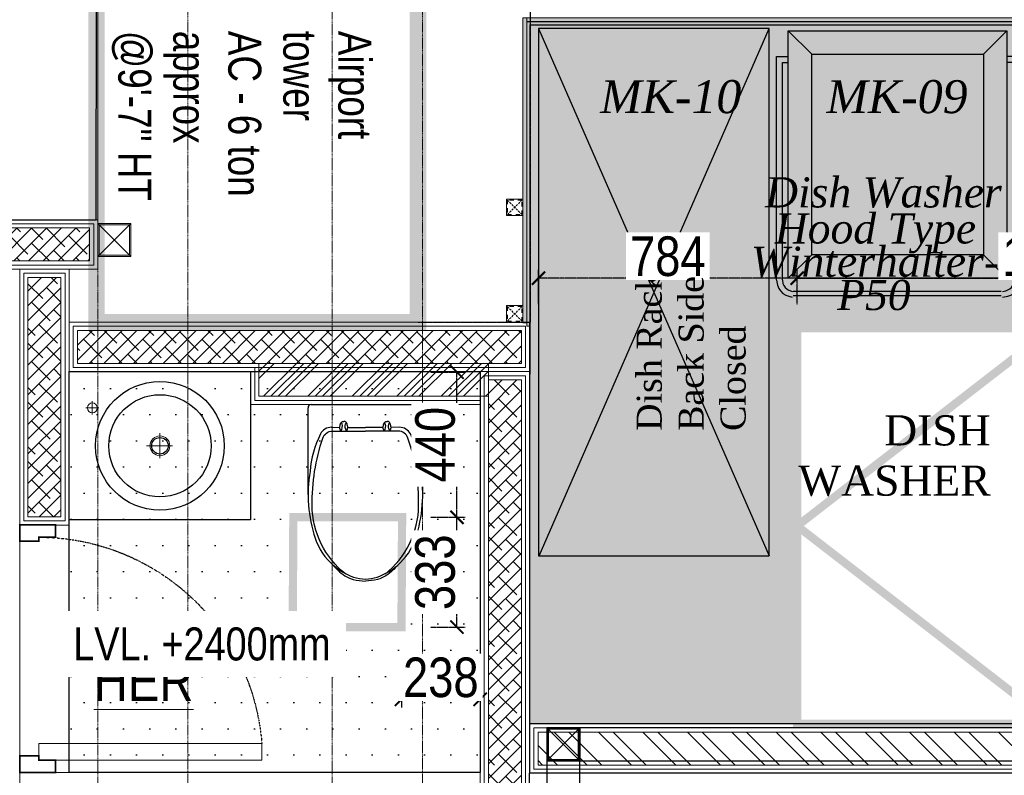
# Model space of a CAD drawing. Header units: millimetres. Extents: x -106827 to 92813, y -35754 to 7831.
# Tile 147 of 160: x -1181 to 1803, y -17756 to -15465. Entities that reach past the tile are written whole.
import ezdxf
from ezdxf.xclip import XClip

# ---------------------------------------------------------------- set-up
doc = ezdxf.new("R2010")
doc.units = ezdxf.units.MM
doc.header["$XCLIPFRAME"] = 2
doc.header["$PDMODE"] = 35
for name, pattern in [('General Arrangement Plan$0$( Hidden )', [0.375, 0.25, -0.125]), ('General Arrangement Plan$0$DASHED2', [0.375, 0.25, -0.125]), ('General Arrangement Plan$1$.5', [2, 0.5, -0.5, 0.5, -0.5]), ('General Arrangement Plan$1$CORES & SETBACK$0$HIDDEN', [0.375, 0.25, -0.125]), ('General Arrangement Plan$1$HIDDEN', [0.375, 0.25, -0.125]), ('HIDDEN', [0.375, 0.25, -0.125])]:
    doc.linetypes.add(name, pattern=pattern)
for name, color, linetype, lineweight in [('2020 HVAC TRAP DOOR', 155, 'HIDDEN', 15), ('General Arrangement Plan$0$TEXT', 7, 'Continuous', 5), ('General Arrangement Plan$1$01_WALL-INTERNAL', 250, 'Continuous', 13), ('General Arrangement Plan$1$A-HATCH', 15, 'Continuous', 0), ('General Arrangement Plan$1$A-WALL', 113, 'Continuous', 9), ('General Arrangement Plan$1$BEAM', 113, 'Continuous', 9), ('General Arrangement Plan$1$Finishes', 5, 'Continuous', 13), ('General Arrangement Plan$1$MEI- EXISTING WALLS', 1, 'Continuous', 15), ('General Arrangement Plan$1$PLASTER', 252, 'Continuous', 13), ('General Arrangement Plan$1$TILES', 104, 'Continuous', 9), ('General Arrangement Plan$1$TXT', 6, 'Continuous', 20), ('General Arrangement Plan$1$Wall Hatch', 8, 'Continuous', 0), ('General Arrangement Plan$1$WALL NEW', 6, 'Continuous', 13), ('TEXT', 7, 'Continuous', 5)]:
    doc.layers.add(name, color=color, linetype=linetype, lineweight=lineweight)
for name, color, linetype in [('A-ANNO-DIMS-30', 7, 'Continuous'), ('General Arrangement Plan$1$cad-block.com', 250, 'Continuous'), ('General Arrangement Plan$1$Equipment', 5, 'Continuous'), ('General Arrangement Plan$1$Equipment Name', 7, 'Continuous'), ('General Arrangement Plan$1$FRR140', 5, 'Continuous'), ('General Arrangement Plan$1$IDS-DOOR', 45, 'Continuous'), ('General Arrangement Plan$1$MEI-TEXT', 3, 'Continuous'), ('IFF-35 HEAVY', 100, 'Continuous'), ('M-HVAC-INSULATION', 7, 'Continuous')]:
    doc.layers.add(name, color=color, linetype=linetype)
doc.layers.add('General Arrangement Plan$1$MS', color=7, linetype='Continuous', lineweight=0, true_color=0x3c5977)
doc.styles.add('General Arrangement Plan$1$Standard', font='ARIALN.TTF')
doc.styles.add('General Arrangement Plan$1$style12', font='BOOKOSI.TTF')
doc.styles.add('General Arrangement Plan$1$TMH-TEXT', font='simplex.shx', dxfattribs={"width": 0.8})
doc.styles.get("Standard").update_dxf_attribs({"font": 'ARIALN.TTF'})
doc.dimstyles.new('TFS-Dim', dxfattribs={"dimtxt": 120, "dimasz": 40, "dimexe": 25, "dimexo": 25, "dimgap": 4.5, "dimtad": 1, "dimdec": 0, "dimzin": 0, "dimdsep": 46, "dimtxsty": 'Standard', "dimblk": 'ARCHTICK', "dimcen": 0.09, "dimdle": 2, "dimclrd": 256, "dimclre": 8, "dimadec": 0, "dimazin": 0, "dimtfac": 1, "dimtdec": 0, "dimtofl": 0, "dimtmove": 1, "dimatfit": 3, "dimfxl": 1, "dimtolj": 1, "dimtzin": 0, "dimlwd": -1, "dimlwe": -1, "dimarcsym": 0})
pattern_1 = [(45, (0, 0), (1e-12, 8.838834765), [6.25, -6.25]), (135, (4.4194, 4.4194), (-8.838834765, 1e-12), [6.25, -6.25])]
pattern_2 = [(172.5, (-726867.071, -969433.78), (-6.58963561, -7.03506592), [0, -7.6, 0, -8.5, 0, -8.125]), (142.5, (-726867.071, -969433.78), (-16.23489865, -3.72068755), [0, -4.1, 0, -6.85, 0, -2.625]), (102.5, (-726862.722, -969438.128), (-11.030161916, 10.990146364), [0, -2.5, 0, -9, 0, -11.75]), (92.5, (-726862.722, -969438.128), (-13.73131425, 7.52521082), [0, -1.25, 0, -5.9, 0, -6.75])]

# ---------------------------------------------------------------- blocks, each defined once
blk = doc.blocks.new('General Arrangement Plan$1$Waschtisch - Konsole LOOP 550x450 D390')
at = {"lineweight": 25}
for p, q in [((-550, -450), (-550, 0)), ((-550, 0), (0, 0)), ((0, 0), (0, -450)), ((0, -450), (-550, -450))]:
    blk.add_line(p, q, dxfattribs=at)
at = {"lineweight": 5}
for p, q in [((-499.4, -110), (-460.4, -110)), ((-480, -130.1), (-480, -90.2)), ((-275, -263), (-275, -187.1)), ((-315.5, -225), (-236.5, -225))]:
    blk.add_line(p, q, dxfattribs=at)
at = {"lineweight": 25}
for radius in [195, 155, 25]:
    blk.add_circle((-275, -225), radius, dxfattribs=at)
at = {"lineweight": 5}
for centre, radius in [((-480, -110), 15), ((-275, -225), 30)]:
    blk.add_circle(centre, radius, dxfattribs=at)
blk = doc.blocks.new('General Arrangement Plan$1$A$C08D46EED')
at = {"lineweight": 0}
for p, q in [((-523.2, 710.2), (-440.8, 609.6)), ((-1219.8, 140, 0), (-1137.4, 39.4))]:
    blk.add_line(p, q, dxfattribs=at)
at = {"linetype": 'Continuous', "lineweight": 0, "const_width": 6}
blk.add_lwpolyline([(-440.8, 609.6), (-523.2, 710.2), (-569.6, 672.2), (-525.3, 618), (-513.6, 627.5), (-475.6, 581.1)], close=True, dxfattribs=at)
blk.add_lwpolyline([(-440.8, 609.6), (-523.2, 710.2), (-569.6, 672.2), (-525.3, 618), (-513.6, 627.5), (-475.6, 581.1)], close=True, dxfattribs=at)
at = {"lineweight": 0}
blk.add_lwpolyline([(-513.6, 627.5), (-560.1, 589.5), (-46.4, -38), (0, 0)], close=True, dxfattribs=at)
blk.add_lwpolyline([(-513.6, 627.5), (-560.1, 589.5), (-46.4, -38), (0, 0)], close=True, dxfattribs=at)
at = {"linetype": 'Continuous', "lineweight": 0, "const_width": 6, "elevation": 0}
blk.add_lwpolyline([(-1138.2, 38.8), (-1220.6, 139.4), (-1174.1, 177.4), (-1129.8, 123.2), (-1141.4, 113.7), (-1103.4, 67.3)], close=True, dxfattribs=at)
blk.add_lwpolyline([(-1138.2, 38.8), (-1220.6, 139.4), (-1174.1, 177.4), (-1129.8, 123.2), (-1141.4, 113.7), (-1103.4, 67.3)], close=True, dxfattribs=at)
at = {"color": 8, "linetype": 'General Arrangement Plan$1$HIDDEN', "ltscale": 0.025}
blk.add_arc((-511.6, 632, 0), 815.6, 219.45, 304.7707, dxfattribs=at)
blk = doc.blocks.new('General Arrangement Plan$1$toilet 5_top view_cad-block.com')
at = {"color": 7}
for points in [[(-171.9, 0), (171.9, 0)], [(-181.9, -285.5), (-181.9, -10)], [(181.9, -285.5), (181.9, -10)], [(-107.8, -72.1), (-81.7, -72.5)], [(-78.1, -84.4), (-81.7, -72.5)], [(-59.2, -84.4), (-55.6, -72.5)], [(-55.6, -72.5), (0, -72.5)], [(55.6, -72.5), (0, -72.5)], [(59.2, -84.4), (55.6, -72.5)], [(78.1, -84.4), (81.7, -72.5)], [(107.8, -72.1), (81.7, -72.5)]]:
    blk.add_lwpolyline(points, dxfattribs=at)
for points in [[(-81.7, -72.5, 0.000902), (-79.1, -61.6, -0.347242), (-68.7, -53.4)], [(-78.1, -84.4, 0.244892), (-74.1, -60.9, 0.378206), (-78.1, -58.9, -0.178567)], [(-55.6, -72.5, -0.000902), (-58.2, -61.6, 0.347242), (-68.7, -53.4)], [(-59.2, -84.4, -0.244892), (-63.2, -60.9, -0.378206), (-59.3, -58.9, 0.178567)], [(55.6, -72.5, 0.000902), (58.2, -61.6, -0.347242), (68.7, -53.4)], [(59.2, -84.4, 0.244892), (63.2, -60.9, 0.378206), (59.3, -58.9, -0.178567)], [(81.7, -72.5, -0.000902), (79.1, -61.6, 0.347242), (68.7, -53.4)], [(78.1, -84.4, -0.244892), (74.1, -60.9, -0.378206), (78.1, -58.9, 0.178567)], [(-105.3, -72.1), (-107.8, -72.1, 0.290717), (-142.6, -93.4, 0.092282), (-175.7, -212, 0.123133), (-159.3, -424.5, 0.135146), (-101.5, -510.7, 0.083289)], [(-62.2, -538.4, -0.226694), (-169, -320.8, -0.083906), (-135, -106.2, -0.3229), (-104.6, -84.4), (0, -84.4)], [(62.2, -538.4, 0.226694), (169, -320.8, 0.083906), (135, -106.2, 0.3229), (104.6, -84.4), (0, -84.4)], [(101.5, -510.7, 0.135146), (159.3, -424.5, 0.123133), (175.7, -212, 0.092282), (142.6, -93.4, 0.290717), (107.8, -72.1)], [(-101.5, -510.7, 0.095376), (-37.4, -547.5, 0.083289), (0, -553.7, 0.083289), (37.4, -547.5, 0.095376), (101.5, -510.7, 0.123133)], [(-101.5, -510.7, 0.016905), (-87.4, -526.1, 0.130768), (-38.7, -554.9, 0.071655), (0, -560, 0.449001)], [(101.5, -510.7, -0.016905), (87.4, -526.1, -0.130768), (38.7, -554.9, -0.071655), (0, -560, -0.449001)]]:
    blk.add_lwpolyline(points, format="xyb", dxfattribs=at)
for centre, start, end in [((171.9, -10), 0, 90), ((-171.9, -10), 90, 180)]:
    blk.add_arc(centre, 10, start, end, dxfattribs=at)
blk = doc.blocks.new('*U277')
at = {"layer": 'General Arrangement Plan$1$A-HATCH', "lineweight": -2, "true_color": 0x939598}
h = blk.add_hatch(dxfattribs=at)
h.set_pattern_fill('ANSI32', color=252, scale=0.4)
h.set_pattern_definition([(45, (-520.4093, 0), (-2.694077, 2.694077), []), (45, (-518.6132, 0), (-2.694077, 2.694077), [])])
h.paths.add_polyline_path([(-346.02, 5), (-120.06, 5), (-120.06, 1), (-346.02, 1)])
at = {"layer": 'General Arrangement Plan$1$Finishes'}
blk.add_lwpolyline([(-347.02, 6), (-119.06, 6), (-119.06, 0), (-347.02, 0)], close=True, dxfattribs=at)
at = {"layer": 'General Arrangement Plan$1$WALL NEW'}
for points in [[(-346.52, 5.5), (-119.56, 5.5), (-119.56, 0.5), (-346.52, 0.5)], [(-346.02, 5), (-120.06, 5), (-120.06, 1), (-346.02, 1)]]:
    blk.add_lwpolyline(points, close=True, dxfattribs=at)
blk = doc.blocks.new('General Arrangement Plan$1$A$C0642dd72')
at = {"layer": 'General Arrangement Plan$1$MS', "ltscale": 10}
for p, q in [((2899.7, 11925.6), (2999.7, 12025.6)), ((2999.7, 11925.6), (2899.7, 12025.6)), ((4260.4, 10397), (4360.4, 10497)), ((4360.4, 10397), (4260.4, 10497))]:
    blk.add_line(p, q, dxfattribs=at)
for points in [[(2899.7, 11925.6), (2999.7, 11925.6), (2999.7, 12025.6), (2899.7, 12025.6)], [(2903.7, 11929.6), (2995.7, 11929.6), (2995.7, 12021.6), (2903.7, 12021.6)], [(4260.4, 10397), (4360.4, 10397), (4360.4, 10497), (4260.4, 10497)], [(4264.4, 10401), (4356.4, 10401), (4356.4, 10493), (4264.4, 10493)]]:
    blk.add_lwpolyline(points, close=True, dxfattribs=at)
blk = doc.blocks.new('*U201')
at = {"layer": 'General Arrangement Plan$1$TILES'}
h = blk.add_hatch(dxfattribs=at)
h.set_pattern_fill('ZIGZAG', color=256, scale=50, angle=45)
h.set_pattern_definition(pattern_1)
h.paths.add_polyline_path([(100018.5, -854001.2), (100018.5, -853991.2), (91188.8, -853991.2), (91188.8, -854001.2)])
blk.add_lwpolyline([(100018.5, -854001.2), (100018.5, -853991.2), (91188.8, -853991.2), (91188.8, -854001.2)], close=True, dxfattribs=at)
blk = doc.blocks.new('*U202')
at = {"layer": 'General Arrangement Plan$1$PLASTER'}
h = blk.add_hatch(dxfattribs=at)
h.set_pattern_fill('AR-SAND', color=256, scale=5, angle=90)
h.set_pattern_definition(pattern_2)
h.paths.add_polyline_path([(120539.6, -848202.3), (120539.6, -848190.3), (111689.8, -848190.3), (111689.8, -848202.3)])
blk.add_lwpolyline([(120539.6, -848202.3), (120539.6, -848190.3), (111689.8, -848190.3), (111689.8, -848202.3)], close=True, dxfattribs=at)
blk = doc.blocks.new('*U226')
at = {"layer": 'General Arrangement Plan$1$TILES'}
h = blk.add_hatch(dxfattribs=at)
h.set_pattern_fill('ZIGZAG', color=256, scale=50, angle=45)
h.set_pattern_definition(pattern_1)
h.paths.add_polyline_path([(99095.5, -853991.2), (99095.5, -854001.2), (100018.5, -854001.2), (100018.5, -853991.2)])
blk.add_lwpolyline([(100018.5, -854001.2), (100018.5, -853991.2), (99095.5, -853991.2), (99095.5, -854001.2)], close=True, dxfattribs=at)
blk = doc.blocks.new('*U208')
at = {"layer": 'General Arrangement Plan$1$PLASTER'}
h = blk.add_hatch(dxfattribs=at)
h.set_pattern_fill('AR-SAND', color=256, scale=5, angle=90)
h.set_pattern_definition(pattern_2)
h.paths.add_polyline_path([(120519.6, -848202.3), (120519.6, -848190.3), (119594.5, -848190.3), (119594.5, -848202.3)])
blk.add_lwpolyline([(120519.6, -848202.3), (120519.6, -848190.3), (119594.5, -848190.3), (119594.5, -848202.3)], close=True, dxfattribs=at)
blk = doc.blocks.new('General Arrangement Plan$1$A$C25013FFA')
at = {"layer": 'General Arrangement Plan$1$MS', "linetype": 'General Arrangement Plan$1$CORES & SETBACK$0$HIDDEN', "ltscale": 25}
for p, q in [((-9, 60), (35, 16)), ((35, 60), (-9, 16))]:
    blk.add_line(p, q, dxfattribs=at)
at = {"layer": 'General Arrangement Plan$1$MS', "ltscale": 25}
blk.add_lwpolyline([(-12, 13), (38, 13), (38, 63), (-12, 63)], close=True, dxfattribs=at)
blk.add_lwpolyline([(-12, 13), (38, 13), (38, 63), (-12, 63)], close=True, dxfattribs=at)
at = {"layer": 'General Arrangement Plan$1$MS', "linetype": 'General Arrangement Plan$1$.5', "ltscale": 25}
blk.add_lwpolyline([(-9, 16), (35, 16), (35, 60), (-9, 60)], close=True, dxfattribs=at)
blk = doc.blocks.new('General Arrangement Plan$0$A$C49c51ee7')
at = {"layer": 'General Arrangement Plan$1$Equipment'}
for points in [[(51.9, 808.3), (35.6, 805.3)], [(700, 805.3), (689.6, 808.3)], [(5.9, 781.6), (1.4, 771.2)], [(11.9, 789), (5.9, 781.6)], [(17.7, 796.4), (11.9, 789)], [(26.7, 802.4), (17.7, 796.4)], [(25.2, 778.6), (20.8, 772.7)], [(29.7, 783), (25.2, 778.6)], [(35.6, 805.3), (26.7, 802.4)], [(35.6, 786.1), (29.7, 783)], [(41.5, 789), (35.6, 786.1)], [(51.9, 790.5), (41.5, 789)], [(56.3, 803.8), (686.7, 803.8)], [(56.3, 790.5), (686.7, 790.5)], [(694.1, 789), (688.1, 790.5)], [(701.5, 786.1), (694.1, 789)], [(708.9, 802.4), (700, 805.3)], [(705.9, 783), (701.5, 786.1)], [(710.4, 778.6), (705.9, 783)], [(717.8, 796.4), (708.9, 802.4)], [(714.9, 772.7), (710.4, 778.6)], [(725.2, 789), (717.8, 796.4)], [(729.7, 781.6), (725.2, 789)], [(734.1, 771.2), (729.7, 781.6)], [(1.4, 771.2), (0, 762.3)], [(0, 754.9), (0, 78.6)], [(19.3, 766.7), (17.7, 759.3)], [(17.7, 754.9), (17.7, 96.4)], [(20.8, 772.7), (19.3, 766.7)], [(38.5, 750.4), (701.5, 750.4)], [(701.5, 750.4), (701.5, 0), (38.5, 0), (38.5, 750.4)], [(109.7, 679.3), (38.5, 750.4)], [(630.3, 679.3), (701.5, 750.4)], [(717.8, 766.7), (714.9, 772.7)], [(719.3, 756.4), (717.8, 766.7)], [(719.3, 754.9), (719.3, 96.4)], [(737.1, 756.4), (734.1, 771.2)], [(737.1, 754.9), (737.1, 78.6)], [(109.7, 679.3), (630.3, 679.3)], [(109.7, 71.2), (109.7, 679.3)], [(630.3, 679.3), (630.3, 71.2)], [(17.7, 96.4), (38.5, 96.4)], [(719.3, 96.4), (701.5, 96.4)], [(0, 78.6), (38.5, 78.6)], [(109.7, 71.2), (38.5, 0)], [(630.3, 71.2), (109.7, 71.2)], [(630.3, 71.2), (701.5, 0)], [(737.1, 78.6), (701.5, 78.6)]]:
    blk.add_lwpolyline(points, dxfattribs=at)
blk = doc.blocks.new('General Arrangement Plan')
at = {"layer": 'General Arrangement Plan$1$A-HATCH', "lineweight": -2, "true_color": 0x939598}
h = blk.add_hatch(dxfattribs=at)
h.set_pattern_fill('ANSI38', color=252, scale=10, angle=180)
h.paths.add_polyline_path([(74.3, 13036.2), (3075.4, 13036.2), (3075.4, 12936.2), (74.3, 12936.2)])
h = blk.add_hatch(dxfattribs=at)
h.set_pattern_fill('ANSI38', color=252, scale=10, angle=180)
h.paths.add_polyline_path([(2988.4, 12160.3), (2988.4, 12886.2), (2888.4, 12886.2), (2888.4, 12160.3)])
h = blk.add_hatch(dxfattribs=at)
h.set_pattern_fill('ANSI38', color=252, scale=10, angle=180)
h.paths.add_polyline_path([(4384, 12725.7), (3038.4, 12725.7), (3038.4, 12625.7), (4384, 12625.7)])
h = blk.add_hatch(dxfattribs=at)
h.set_pattern_fill('ANSI34', color=252, scale=5)
h.paths.add_polyline_path([(4284, 12625.7), (3588.4, 12625.7), (3588.4, 12525.7), (4284, 12525.7)])
h = blk.add_hatch(dxfattribs=at)
h.set_pattern_fill('ANSI38', color=252, scale=10, angle=180)
h.paths.add_polyline_path([(4384, 11260.3), (4384, 12575.7), (4284, 12575.7), (4284, 11260.3)])
at = {"layer": 'General Arrangement Plan$1$A-WALL', "lineweight": 25}
for p, q in [((3095.6, 13060.4), (3096.8, 14980.2)), ((47.5, 13064), (3095.6, 13060.4))]:
    blk.add_line(p, q, dxfattribs=at)
at = {"layer": 'General Arrangement Plan$1$BEAM', "linetype": 'General Arrangement Plan$0$( Hidden )', "ltscale": 11}
for points in [[(3373.3, 14050.1), (3373.2, 899.1), (3099.8, 899.1), (3099.8, 14050.1)], [(4084.2, 14050.1), (4084.2, 899.1), (3810.8, 899.1), (3810.8, 14050.1)]]:
    blk.add_lwpolyline(points, close=True, dxfattribs=at)
at = {"layer": 'General Arrangement Plan$1$Equipment'}
for p, q in [((4435.7, 13641.3), (5135.5, 12041.9)), ((4438.2, 12041.9), (5135.5, 13641.3))]:
    blk.add_line(p, q, dxfattribs=at)
blk.add_lwpolyline([(5135.5, 12041.9), (5135.5, 13641.3), (4435.7, 13641.3), (4435.7, 12041.9)], close=True, dxfattribs=at)
at = {"layer": 'General Arrangement Plan$1$Equipment', "color": 32, "ltscale": 0.2}
blk.add_lwpolyline([(4407.7, 10743.6), (10108.5, 10743.6), (10108.5, 11382.6), (4407.7, 11382.6)], close=True, dxfattribs=at)
at = {"layer": 'General Arrangement Plan$1$Finishes'}
for points in [[(49.3, 13061.2), (3100.4, 13061.2), (3100.4, 12911.2), (49.3, 12911.2)], [(3013.4, 12135.3), (3013.4, 12911.2), (2863.4, 12911.2), (2863.4, 12135.3)], [(4409, 12750.7), (3013.4, 12750.7), (3013.4, 12600.7), (4409, 12600.7)], [(4409, 11235.3), (4409, 12600.7), (4259, 12600.7), (4259, 11235.3)], [(4259, 11385.3), (2863.3, 11385.3), (2863.3, 11235.3), (4259, 11235.3)]]:
    blk.add_lwpolyline(points, close=True, dxfattribs=at)
blk.add_lwpolyline([(3563.4, 12600.7), (3563.4, 12500.7), (4259, 12500.7)], dxfattribs=at)
at = {"layer": 'General Arrangement Plan$1$FRR140', "color": 4, "linetype": 'General Arrangement Plan$0$DASHED2'}
blk.add_line((4410.7, 13882.8), (4410.7, 12750.7), dxfattribs=at)
blk.add_line((4410.7, 13882.8), (4410.7, 12750.7), dxfattribs=at)
at = {"layer": 'General Arrangement Plan$1$FRR140', "color": 4, "const_width": 50}
blk.add_lwpolyline([(3096.1, 13882.8), (3096.1, 12750.7), (4070.7, 12750.7), (4070.7, 13882.8)], close=True, dxfattribs=at)
at = {"layer": 'General Arrangement Plan$1$FRR140', "color": 4, "linetype": 'General Arrangement Plan$0$DASHED2'}
blk.add_lwpolyline([(4070.7, 12750.7), (4410.7, 12750.7)], dxfattribs=at)
blk.add_lwpolyline([(4070.7, 12750.7), (4410.7, 12750.7)], dxfattribs=at)
at = {"layer": 'General Arrangement Plan$1$MEI- EXISTING WALLS', "color": 252, "true_color": 0x939598}
blk.add_line((2863.4, 11380.1), (2863.4, 12600.7), dxfattribs=at)
at = {"layer": 'General Arrangement Plan$1$Wall Hatch'}
blk.add_lwpolyline([(48.7, 14982.1), (3100.4, 14982.1), (3100.4, 13061.2), (48.7, 13061.2)], close=True, dxfattribs=at)
at = {"layer": 'General Arrangement Plan$1$WALL NEW'}
for points in [[(61.8, 13048.7), (3087.9, 13048.7), (3087.9, 12923.7), (61.8, 12923.7)], [(74.3, 13036.2), (3075.4, 13036.2), (3075.4, 12936.2), (74.3, 12936.2)], [(3000.9, 12147.8), (3000.9, 12898.7), (2875.9, 12898.7), (2875.9, 12147.8)], [(2988.4, 12160.3), (2988.4, 12886.2), (2888.4, 12886.2), (2888.4, 12160.3)], [(4396.5, 12738.2), (3025.9, 12738.2), (3025.9, 12613.2), (4396.5, 12613.2)], [(4384, 12725.7), (3038.4, 12725.7), (3038.4, 12625.7), (4384, 12625.7)], [(4284, 12625.7), (3588.4, 12625.7), (3588.4, 12525.7), (4284, 12525.7)], [(4396.5, 11247.8), (4396.5, 12588.2), (4271.5, 12588.2), (4271.5, 11247.8)], [(4384, 11260.3), (4384, 12575.7), (4284, 12575.7), (4284, 11260.3)]]:
    blk.add_lwpolyline(points, close=True, dxfattribs=at)
blk.add_lwpolyline([(3575.9, 12613.2), (3575.9, 12513.2), (4259, 12513.2)], dxfattribs=at)
at = {"color": 7, "rotation": 180}
blk.add_blockref('General Arrangement Plan$0$A$C49c51ee7', (5894.3, 13634.3), dxfattribs=at)
at = {"layer": 'General Arrangement Plan$1$01_WALL-INTERNAL', "xscale": -25, "yscale": 25, "zscale": 25, "rotation": 180}
blk.add_blockref('*U277', (13084.9, 11532.6), dxfattribs=at)
at = {"layer": 'General Arrangement Plan$1$cad-block.com'}
blk.add_blockref('General Arrangement Plan$1$Waschtisch - Konsole LOOP 550x450 D390', (3563.4, 12600.7), dxfattribs=at)
at = {"layer": 'General Arrangement Plan$1$cad-block.com', "xscale": 0.9553454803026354, "yscale": 0.9553454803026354, "zscale": 0.9553454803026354}
blk.add_blockref('General Arrangement Plan$1$toilet 5_top view_cad-block.com', (3911.2, 12500.7), dxfattribs=at)
at = {"layer": 'General Arrangement Plan$1$IDS-DOOR', "color": 1, "xscale": -0.8330996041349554, "yscale": 0.8330996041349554, "zscale": 0.8330996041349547, "rotation": 129.3008264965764}
blk.add_blockref('General Arrangement Plan$1$A$C08D46EED', (3597.3, 11422.8), dxfattribs=at)
at = {"layer": 'General Arrangement Plan$1$MS', "ltscale": 10}
blk.add_blockref('General Arrangement Plan$1$A$C0642dd72', (200.7, 1023.9), dxfattribs=at)
at = {"layer": 'General Arrangement Plan$1$MS', "ltscale": 25, "rotation": 180}
for p in [(4376.7, 13136.7), (4376.7, 12813.7)]:
    blk.add_blockref('General Arrangement Plan$1$A$C25013FFA', p, dxfattribs=at)
at = {"layer": 'General Arrangement Plan$1$PLASTER', "rotation": 270}
blk.add_blockref('*U208', (852591.1, 133268.2), dxfattribs=at)
at = {"layer": 'General Arrangement Plan$1$PLASTER', "xscale": -1, "rotation": 180}
blk.add_blockref('*U202', (-107289.1, -834528.7), dxfattribs=at)
at = {"layer": 'General Arrangement Plan$1$TILES', "xscale": -1, "rotation": 90}
blk.add_blockref('*U226', (-849590.5, 112757.2), dxfattribs=at)
at = {"layer": 'General Arrangement Plan$1$TILES'}
blk.add_blockref('*U201', (-86778, 867652.9), dxfattribs=at)
at = {"layer": 'General Arrangement Plan$0$TEXT', "color": 1, "char_height": 100, "width": 54.555, "attachment_point": 7, "style": 'General Arrangement Plan$1$Standard'}
for s, insert in [('{\\fTimes New Roman|b0|i1|c0|p18;MK-10}', (4622.8, 13382.8)), ('{\\fTimes New Roman|b0|i1|c0|p18;MK-09}', (5308.6, 13382.8))]:
    blk.add_mtext(s, dxfattribs=dict(at, insert=insert))
at = {"layer": 'General Arrangement Plan$1$Equipment Name', "color": 0, "char_height": 91.44, "attachment_point": 3, "style": 'General Arrangement Plan$1$style12'}
for s, insert, width in [('{\\fTimes New Roman|b0|i1|c0|p18;Dish Washer}', (5840.1, 13189.8), 694.851), ('{\\fTimes New Roman|b0|i1|c0|p18;Hood Type}', (5762.2, 13080.5), 694.851), ('{\\fTimes New Roman|b0|i1|c0|p18;Winterhalter-}', (5831.7, 12979.6), 694.851), ('{\\fTimes New Roman|b0|i1|c0|p18;P50}', (5563.8, 12878.7), 694.851), ('DISH\\PWASHER', (5806.2, 12468.2), 680.851)]:
    blk.add_mtext(s, dxfattribs=dict(at, insert=insert, width=width))
at = {"layer": 'General Arrangement Plan$1$Equipment Name', "color": 0, "insert": (4733.4, 12420.8), "char_height": 76.2, "width": 657.861, "attachment_point": 1, "rotation": 90, "style": 'General Arrangement Plan$1$style12'}
blk.add_mtext('\\pxql;Dish Rack\\PBack Side Closed', dxfattribs=at)
at = {"layer": 'General Arrangement Plan$1$MEI-TEXT', "color": 4, "insert": (3142.1, 13633.9), "char_height": 100, "width": 2433.594, "attachment_point": 7, "rotation": 270, "style": 'General Arrangement Plan$1$TMH-TEXT'}
blk.add_mtext('{\\fArial|b0|i0|c0|p34;\\C5;Airport\\Ptower \\PAC - 6 ton \\Papprox\\P@9\'-7" HT}', dxfattribs=at)
at = {"layer": 'General Arrangement Plan$1$TXT', "insert": (3239, 11664), "char_height": 125, "width": 2265.161, "attachment_point": 5, "style": 'General Arrangement Plan$1$Standard'}
blk.add_mtext('{\\LHER }', dxfattribs=at)
blk = doc.blocks.new('A$C03659140')
at = {"ltscale": 10}
for p, q in [((4260.4, 10397), (4360.4, 10497)), ((4360.4, 10397), (4260.4, 10497))]:
    blk.add_line(p, q, dxfattribs=at)
at = {"color": 4, "ltscale": 10}
for points in [[(4260.4, 10397), (4360.4, 10397), (4360.4, 10497), (4260.4, 10497)], [(4264.4, 10401), (4356.4, 10401), (4356.4, 10493), (4264.4, 10493)]]:
    blk.add_lwpolyline(points, close=True, dxfattribs=at)
at = {"color": 3, "ltscale": 10}
for points in [[(4360.4, 10397), (5980.3, 10397), (5980.3, 10497), (4360.4, 10497)], [(4360.4, 5442.6), (4360.4, 10397), (4260.4, 10397), (4260.4, 5442.6)]]:
    blk.add_lwpolyline(points, close=True, dxfattribs=at)
blk = doc.blocks.new('_ArchTick')
at = {"color": 0, "linetype": 'ByBlock', "const_width": 0.15}
blk.add_lwpolyline([(-0.5, -0.5), (0.5, 0.5)], dxfattribs=at)
blk = doc.blocks.new('*D304')
at = {"layer": 'A-ANNO-DIMS-30', "color": 8, "linetype": 'HIDDEN'}
for p, q in [((1175.5, -16328.5), (1175.5, -16223.5)), ((2725.5, -16328.5), (2725.5, -16223.5))]:
    blk.add_line(p, q, dxfattribs=at)
at = {"layer": 'A-ANNO-DIMS-30', "linetype": 'HIDDEN'}
blk.add_line((1173.5, -16248.5), (2727.5, -16248.5), dxfattribs=at)
at = {"layer": 'Defpoints', "color": 0}
for p in [(2725.5, -16248.5), (1175.5, -16399.8), (2725.5, -16399.8)]:
    blk.add_point(p, dxfattribs=at)
at = {"layer": 'A-ANNO-DIMS-30', "xscale": 40, "yscale": 40, "zscale": 40, "rotation": 180}
blk.add_blockref('_ArchTick', (1175.5, -16248.5), dxfattribs=at)
at = {"layer": 'A-ANNO-DIMS-30', "xscale": 40, "yscale": 40, "zscale": 40}
blk.add_blockref('_ArchTick', (2725.5, -16248.5), dxfattribs=at)
at = {"layer": 'A-ANNO-DIMS-30', "color": 0, "insert": (1950.5, -16182.7), "char_height": 120, "attachment_point": 5, "bg_fill": 3, "box_fill_scale": 1.1, "bg_fill_color": 256, "bg_fill_true_color": 13158600, "bg_fill_transparency": 0}
blk.add_mtext('\\A1;1550', dxfattribs=at)
blk = doc.blocks.new('*D293')
at = {"layer": 'A-ANNO-DIMS-30', "color": 8, "linetype": 'HIDDEN'}
for p, q in [((391.4, -16328.5), (391.4, -16223.5)), ((1175.5, -16328.5), (1175.5, -16223.5))]:
    blk.add_line(p, q, dxfattribs=at)
at = {"layer": 'A-ANNO-DIMS-30', "linetype": 'HIDDEN'}
blk.add_line((1177.5, -16248.5), (389.4, -16248.5), dxfattribs=at)
at = {"layer": 'Defpoints', "color": 0}
for p in [(391.4, -16248.5), (391.4, -16399.8), (1175.5, -16399.8)]:
    blk.add_point(p, dxfattribs=at)
at = {"layer": 'A-ANNO-DIMS-30', "xscale": 40, "yscale": 40, "zscale": 40, "rotation": 180}
blk.add_blockref('_ArchTick', (391.4, -16248.5), dxfattribs=at)
at = {"layer": 'A-ANNO-DIMS-30', "xscale": 40, "yscale": 40, "zscale": 40}
blk.add_blockref('_ArchTick', (1175.5, -16248.5), dxfattribs=at)
at = {"layer": 'A-ANNO-DIMS-30', "color": 0, "insert": (783.5, -16182.7), "char_height": 120, "attachment_point": 5, "bg_fill": 3, "box_fill_scale": 1.1, "bg_fill_color": 256, "bg_fill_true_color": 13158600, "bg_fill_transparency": 0}
blk.add_mtext('\\A1;784', dxfattribs=at)
blk = doc.blocks.new('*D306')
at = {"layer": 'A-ANNO-DIMS-30', "color": 8, "linetype": 'HIDDEN'}
for p, q in [((64.4, -16973.4), (169.4, -16973.4)), ((64.4, -17306.7), (169.4, -17306.7))]:
    blk.add_line(p, q, dxfattribs=at)
at = {"layer": 'A-ANNO-DIMS-30', "linetype": 'HIDDEN'}
blk.add_line((144.4, -17308.7), (144.4, -16971.4), dxfattribs=at)
at = {"layer": 'Defpoints', "color": 0}
for p in [(-21.9, -16973.4), (144.4, -16973.4), (-23.7, -17306.7)]:
    blk.add_point(p, dxfattribs=at)
at = {"layer": 'A-ANNO-DIMS-30', "xscale": 40, "yscale": 40, "zscale": 40}
for p, rotation in [((144.4, -16973.4), 90), ((144.4, -17306.7), 270)]:
    blk.add_blockref('_ArchTick', p, dxfattribs=dict(at, rotation=rotation))
at = {"layer": 'A-ANNO-DIMS-30', "color": 0, "insert": (78.7, -17140.1), "char_height": 120, "attachment_point": 5, "rotation": 90, "bg_fill": 3, "box_fill_scale": 1.1, "bg_fill_color": 256, "bg_fill_true_color": 13158600, "bg_fill_transparency": 0}
blk.add_mtext('\\A1;333', dxfattribs=at)
blk = doc.blocks.new('*D294')
at = {"layer": 'A-ANNO-DIMS-30', "color": 8, "linetype": 'HIDDEN'}
for p, q in [((64.4, -16533.6), (169.4, -16533.6)), ((64.4, -16973.4), (169.4, -16973.4))]:
    blk.add_line(p, q, dxfattribs=at)
at = {"layer": 'A-ANNO-DIMS-30', "linetype": 'HIDDEN'}
blk.add_line((144.4, -16975.4), (144.4, -16531.6), dxfattribs=at)
at = {"layer": 'Defpoints', "color": 0}
for p in [(-21.9, -16533.6), (144.4, -16533.6), (-21.9, -16973.4)]:
    blk.add_point(p, dxfattribs=at)
at = {"layer": 'A-ANNO-DIMS-30', "xscale": 40, "yscale": 40, "zscale": 40}
for p, rotation in [((144.4, -16533.6), 90), ((144.4, -16973.4), 270)]:
    blk.add_blockref('_ArchTick', p, dxfattribs=dict(at, rotation=rotation))
at = {"layer": 'A-ANNO-DIMS-30', "color": 0, "insert": (78.7, -16753.5), "char_height": 120, "attachment_point": 5, "rotation": 90, "bg_fill": 3, "box_fill_scale": 1.1, "bg_fill_color": 256, "bg_fill_true_color": 13158600, "bg_fill_transparency": 0}
blk.add_mtext('\\A1;440', dxfattribs=at)
blk = doc.blocks.new('*D307')
at = {"layer": 'A-ANNO-DIMS-30', "color": 8, "linetype": 'HIDDEN'}
for p, q in [((-23.7, -17445.4), (-23.7, -17550.4)), ((214.7, -17445.4), (214.7, -17550.4))]:
    blk.add_line(p, q, dxfattribs=at)
at = {"layer": 'A-ANNO-DIMS-30', "linetype": 'HIDDEN'}
blk.add_line((-25.7, -17525.4), (216.7, -17525.4), dxfattribs=at)
at = {"layer": 'Defpoints', "color": 0}
for p in [(-23.7, -17306.7), (214.7, -17306.7)]:
    blk.add_point(p, dxfattribs=at)
at = {"layer": 'A-ANNO-DIMS-30', "xscale": 40, "yscale": 40, "zscale": 40, "rotation": 180}
blk.add_blockref('_ArchTick', (-23.7, -17525.4), dxfattribs=at)
at = {"layer": 'A-ANNO-DIMS-30', "xscale": 40, "yscale": 40, "zscale": 40}
blk.add_blockref('_ArchTick', (214.7, -17525.4), dxfattribs=at)
at = {"layer": 'A-ANNO-DIMS-30', "color": 0, "insert": (95.5, -17459.6), "char_height": 120, "attachment_point": 5, "bg_fill": 3, "box_fill_scale": 1.1, "bg_fill_color": 256, "bg_fill_true_color": 13158600, "bg_fill_transparency": 0}
blk.add_mtext('\\A1;238', dxfattribs=at)
at = {"layer": 'Defpoints', "color": 0}
blk.add_point((214.7, -17525.4), dxfattribs=at)

msp = doc.modelspace()

# ---------------------------------------------------------------- hatches: boundary and pattern name
at = {"layer": 'M-HVAC-INSULATION'}
h = msp.add_hatch(dxfattribs=at)
h.set_pattern_fill('DOTS', scale=50)
h.set_pattern_definition([(0, (25993.815, -19598.95), (39.6875, 79.375), [0, -79.375])])
h.paths.add_polyline_path([(9129.1, -15516.8), (9129.1, -16740.8), (6741.9, -16740.4), (6741.9, -15516.4)])
h.paths.add_polyline_path([(8580, -20432.4), (8580, -17599.8), (9660, -17599.8), (9660, -20432.4)])
edge = h.paths.add_edge_path()
edge.add_line((1940, -17599.8), (1175.5, -17599.8))
edge.add_line((1175.5, -17599.8), (1175.5, -16399.8))
edge.add_line((1175.5, -16399.8), (2725.5, -16399.8))
edge.add_line((2725.5, -16399.8), (2725.5, -17599.8))
edge.add_line((2725.5, -17599.8), (8569.6, -17599.8))
edge.add_line((8569.6, -17599.8), (8569.6, -23176.2))
edge.add_line((8569.6, -23176.2), (10536.7, -23176.2))
edge.add_line((10536.7, -23176.2), (10536.7, -16395.7))
edge.add_arc((10534.7, -16395.7), 2, 0, 90)
edge.add_line((10534.7, -16393.7), (9196.2, -16393.7))
edge.add_line((9196.2, -16393.7), (9196.2, -15480.7))
edge.add_line((9196.2, -15480.7), (366.4, -15480.7))
edge.add_line((366.4, -15480.7), (365, -17599.8))
edge.add_line((365, -17599.8), (1940, -17599.8))

# ---------------------------------------------------------------- linework, layer by layer
at = {"layer": 'IFF-35 HEAVY', "ltscale": 100}
msp.add_lwpolyline([(8569.6, -23176.2), (8569.6, -17599.8), (365, -17599.8), (366.4, -15480.7), (9196.2, -15480.7), (9196.2, -16393.7), (10534.7, -16393.7, -0.414214), (10536.7, -16395.7), (10536.7, -23176.2), (8569.6, -23176.2)], format="xyb", dxfattribs=at)

# ---------------------------------------------------------------- next in the draw order: block references
at = {"color": 7}
ref = msp.add_blockref('General Arrangement Plan', (-4044.3, -29132.4), dxfattribs=at)
XClip(ref).set_block_clipping_path([(48.7190010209, -107.5186207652), (15251.6043912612, 15253.5715002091)])

# ---------------------------------------------------------------- next in the draw order: hatches: boundary and pattern name
at = {"layer": 'M-HVAC-INSULATION'}
h = msp.add_hatch(dxfattribs=at)
h.set_pattern_fill('DOTS', scale=50)
h.set_pattern_definition([(0, (-27179.21, -19598.95), (39.6875, 79.375), [0, -79.375])])
h.paths.add_polyline_path([(-23.7, -17306.7), (-353.4, -17306.7), (-351.5, -16973.4), (-21.9, -16973.4)])
h.paths.add_polyline_path([(-1030.9, -16531.6), (214.7, -16531.6), (214.7, -17747), (-1030.9, -17747)])

# ---------------------------------------------------------------- next in the draw order: linework, layer by layer
at = {"layer": '2020 HVAC TRAP DOOR', "ltscale": 150, "const_width": 25}
msp.add_lwpolyline([(1950.5, -16399.8), (1175.5, -16999.8), (1950.5, -17599.8)], dxfattribs=at)
for points in [[(1175.5, -17599.8), (2725.5, -17599.8), (2725.5, -16399.8), (1175.5, -16399.8)], [(-353.4, -17306.7), (-23.7, -17306.7), (-21.9, -16973.4), (-351.5, -16973.4)]]:
    msp.add_lwpolyline(points, close=True, dxfattribs=at)
at = {"layer": 'IFF-35 HEAVY', "ltscale": 100}
msp.add_lwpolyline([(-1030.9, -16531.6), (214.7, -16531.6), (214.7, -17747), (-1030.9, -17747)], close=True, dxfattribs=at)

# ---------------------------------------------------------------- next in the draw order: block references
at = {"color": 7}
msp.add_blockref('A$C03659140', (-3843.6, -28108.5), dxfattribs=at)

# ---------------------------------------------------------------- next in the draw order: texts
at = {"layer": 'TEXT', "color": 7, "insert": (-1018.6, -17307.5), "char_height": 100, "width": 776.281, "attachment_point": 1, "bg_fill": 3, "box_fill_scale": 1.5, "bg_fill_color": 256, "bg_fill_transparency": 0}
msp.add_mtext('LVL. +2400mm', dxfattribs=at)

# ---------------------------------------------------------------- next in the draw order: dimensions: what is measured, and where the dimension line sits
at = {"layer": 'A-ANNO-DIMS-30', "color": 7}
dim = msp.add_linear_dim(base=(2725.5, -16248.5), p1=(1175.5, -16399.8), p2=(2725.5, -16399.8), dimstyle='TFS-Dim', override={"dimfxl": 80, "dimfxlon": 1, "dimtfill": 1, "dimarcsym": 1}, dxfattribs=at)
dim.commit()
dim.dimension.update_dxf_attribs({"geometry": '*D304', "text_midpoint": (1950.5, -16182.7)})
dim = msp.add_linear_dim(base=(144.4, -16973.4), p1=(-23.7, -17306.7), p2=(-21.9, -16973.4), angle=90, dimstyle='TFS-Dim', override={"dimfxl": 80, "dimfxlon": 1, "dimtfill": 1, "dimarcsym": 1}, dxfattribs=at)
dim.commit()
dim.dimension.update_dxf_attribs({"geometry": '*D306', "text_midpoint": (78.7, -17140.1)})

# ---------------------------------------------------------------- next in the draw order: dimensions: what is measured, and where the dimension line sits
for base, p1, p2, picture, middle in [((391.4, -16248.5), (1175.5, -16399.8), (391.4, -16399.8), '*D293', (783.5, -16182.7)), ((214.7, -17525.4), (-23.7, -17306.7), (214.7, -17306.7), '*D307', (95.5, -17459.6))]:
    dim = msp.add_linear_dim(base=base, p1=p1, p2=p2, dimstyle='TFS-Dim', override={"dimfxl": 80, "dimfxlon": 1, "dimtfill": 1, "dimarcsym": 1}, dxfattribs=at)
    dim.commit()
    dim.dimension.update_dxf_attribs({"geometry": picture, "text_midpoint": middle})
dim = msp.add_linear_dim(base=(144.4, -16533.6), p1=(-21.9, -16973.4), p2=(-21.9, -16533.6), angle=90, dimstyle='TFS-Dim', override={"dimfxl": 80, "dimfxlon": 1, "dimtfill": 1, "dimarcsym": 1}, dxfattribs=at)
dim.commit()
dim.dimension.update_dxf_attribs({"geometry": '*D294', "text_midpoint": (78.7, -16753.5)})

doc.saveas('drawing.dxf')
